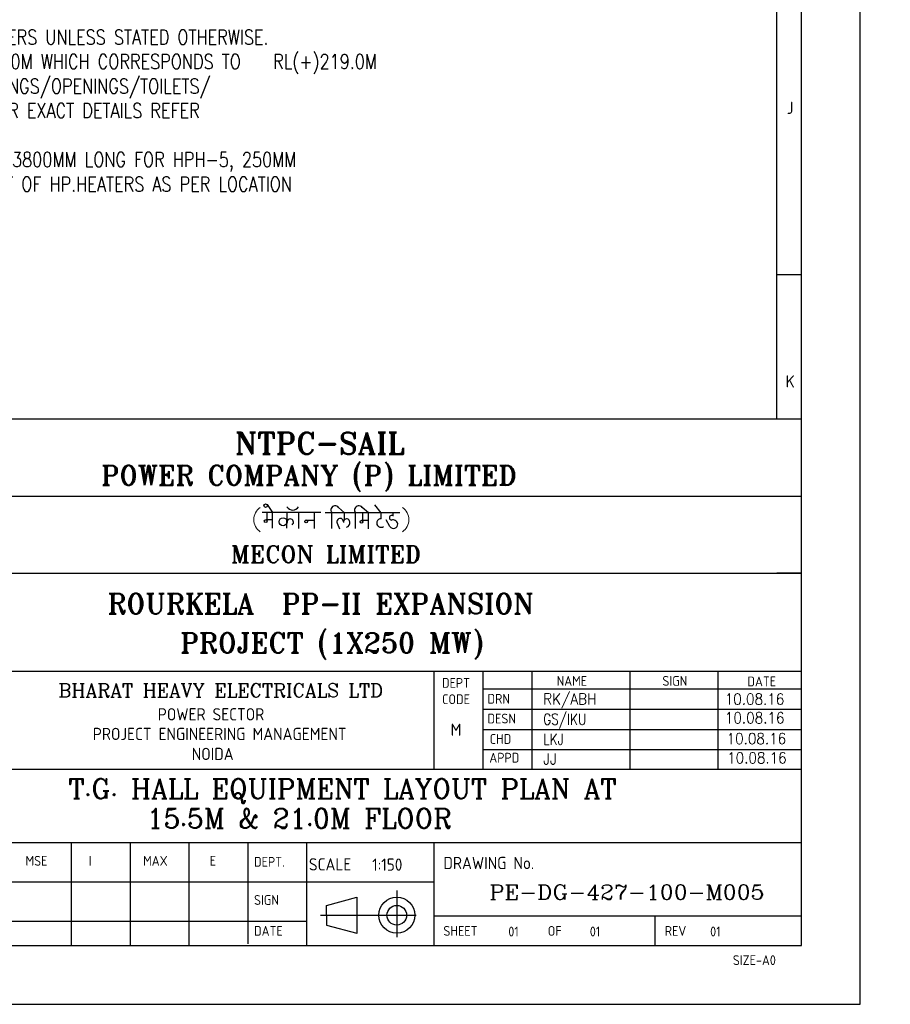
# Model space of a CAD drawing. Extents: x -287416 to 4934791, y -504132 to 1826789.
# Tile 34 of 132: x 117525 to 144175, y -330292 to -300143. Entities that reach past the tile are written whole.
import ezdxf
from ezdxf.enums import TextEntityAlignment as Align

# ---------------------------------------------------------------- set-up
doc = ezdxf.new("R2010")
doc.units = 0
doc.header["$LTSCALE"] = 800
doc.header["$MEASUREMENT"] = 0
for name, pattern in [('0', [0]), ('CENTER', [2, 1.25, -0.25, 0.25, -0.25]), ('CONTINOUS', [0])]:
    doc.linetypes.add(name, pattern=pattern)
doc.layers.get('0').update_dxf_attribs({"linetype": 'CONTINUOUS'})
doc.layers.add('1', color=1, linetype='CONTINUOUS')
doc.layers.add('FORMAT', color=7, linetype='CONTINUOUS')
doc.layers.add('T', color=3, linetype='CONTINUOUS', lineweight=15)
doc.layers.add('TEXT', color=3, linetype='CONTINUOUS', lineweight=15)
doc.styles.add('COMPLEX', font='complex')
doc.styles.add('ROMANC', font='romanc')
doc.styles.add('ROMANS', font='ISO9.shx', dxfattribs={"width": 0.8})
doc.styles.add('ROMANT', font='romant')
doc.styles.add('S3', font='ROMANS1.SHX', dxfattribs={"width": 0.8})
doc.styles.get("Standard").update_dxf_attribs({"font": 'ISO9'})

# ---------------------------------------------------------------- blocks, each defined once
blk = doc.blocks.new('A$C731D3036')
for p, q in [((-37.8, 265.66), (-37.8, 1816.5)), ((-37.8, 331.28), (-26.68, 331.28)), ((-593.64, 265.66), (-26.68, 265.66)), ((-593.64, 230.66), (-26.68, 230.66)), ((-593.64, 195.66), (-26.68, 195.66)), ((-26.68, 195.66), (-37.8, 195.66)), ((-593.64, 151.19), (-26.68, 151.19)), ((-193.39, 106.76), (-193.39, 151.19)), ((-171.15, 106.76), (-171.15, 151.19)), ((-148.92, 106.76), (-148.92, 151.19)), ((-104.45, 106.76), (-104.45, 151.19)), ((-64.43, 106.76), (-64.43, 151.19)), ((-171.15, 143.12), (-26.68, 143.12)), ((-171.15, 133.95), (-26.68, 133.95)), ((-171.15, 124.78), (-26.68, 124.78)), ((-171.15, 115.6), (-26.68, 115.6)), ((-749.28, 106.72), (-26.68, 106.72)), ((-749.28, 106.72), (-337.95, 106.72)), ((-438, 73.37), (-26.68, 73.37)), ((-357.96, 73.37), (-357.96, 26.68)), ((-331.28, 73.37), (-331.28, 26.68)), ((-304.6, 73.37), (-304.6, 26.68)), ((-277.92, 73.37), (-277.92, 27.39)), ((-251.24, 73.37), (-251.24, 26.68)), ((-193.43, 73.37), (-193.43, 26.68)), ((-438, 55.58), (-193.43, 55.58)), ((-242.14, 44.88), (-228.39, 48.56)), ((-242.14, 40.43), (-242.14, 44.88)), ((-228.39, 48.56), (-228.39, 32.2)), ((-242.14, 40.43), (-242.14, 35.98)), ((-2590.23, 37.8), (-251.24, 37.8)), ((-242.14, 35.98), (-228.39, 32.3)), ((-26.68, 40.02), (-193.43, 40.02)), ((-93.19, 40.02), (-93.19, 26.74))]:
    blk.add_line(p, q)
at = {"color": 7, "linetype": '0'}
for p, q in [((-269.11, 226.81), (-266.61, 223.21)), ((-233.94, 223.13), (-236.69, 225.54)), ((-223.14, 223.13), (-225.99, 225.52)), ((-217.39, 223.04), (-220.23, 226.71)), ((-244.82, 223.23), (-271.41, 223.23)), ((-266.61, 219.89), (-269.77, 219.89)), ((-269.15, 219.28), (-269.15, 223.21)), ((-266.61, 216.18), (-266.61, 223.21)), ((-260.1, 216.09), (-260.07, 223.21)), ((-254.69, 215.93), (-254.69, 223.23)), ((-251.38, 219.8), (-247.55, 219.8)), ((-247.55, 215.93), (-247.55, 223.23)), ((-208.85, 223.13), (-242.79, 223.13)), ((-239.78, 216.02), (-239.78, 223.13)), ((-233.94, 220.04), (-233.94, 223.13)), ((-229.02, 215.93), (-229.02, 223.13)), ((-223.14, 219.56), (-226.26, 219.56)), ((-225.68, 218.92), (-225.68, 223.13)), ((-223.14, 215.85), (-223.14, 223.13)), ((-217.41, 220.37), (-217.41, 223.13)), ((-213.41, 216.93), (-215.13, 219.93)), ((-211.96, 221.65), (-211.96, 223.11)), ((-211.78, 221.65), (-211.96, 221.65)), ((-237.3, 218.33), (-236.27, 215.83))]:
    blk.add_line(p, q, dxfattribs=at)
at = {"linetype": 'CENTER'}
for p, q in [((-210.28, 51.61), (-210.28, 30.41)), ((-244.86, 40.43), (-201.5, 40.43))]:
    blk.add_line(p, q, dxfattribs=at)
for points in [[(0, 1869.86), (-2643.59, 1869.86), (-2643.59, 0), (0, 0)], [(-26.68, 1843.18), (-2616.91, 1843.18), (-2616.91, 26.68), (-26.68, 26.68)]]:
    blk.add_lwpolyline(points, close=True)
at = {"color": 7, "linetype": '0'}
for centre, radius in [((-269.78, 226.35), 0.805), ((-269.77, 219.27), 0.626), ((-261.88, 219), 1.84), ((-251.37, 219.2), 0.635), ((-226.29, 218.94), 0.626)]:
    blk.add_circle(centre, radius, dxfattribs=at)
for radius in [8.18, 4.45]:
    blk.add_circle((-210.28, 40.43), radius)
at = {"linetype": 'Continuous', "lineweight": 0, "ltscale": 10000}
for centre, start, end in [((-268.69, 219.98), 122.6632, 237.3368), ((-211.28, 219.98), 302.663, 57.337)]:
    blk.add_arc(centre, 6.52, start, end, dxfattribs=at)
at = {"color": 7}
blk.add_arc((-257.51, 227.45), 3.1, 212.732, 327.268, dxfattribs=at)
at = {"color": 7, "linetype": '0'}
for centre, radius, start, end in [((-238.24, 224.33), 1.96, 38.0114, 218.012), ((-227.53, 224.32), 1.96, 38.0114, 218.012), ((-258.59, 218.84), 1.44, 306.8343, 169.1555), ((-235.97, 219.04), 1.5, 359.0079, 208.1107), ((-233.04, 218.89), 1.43, 1.8057, 188.9062), ((-217.45, 218.44), 1.93, 88.6898, 308.406), ((-212.6, 220.81), 1.06, 53.3168, 262.0685), ((-212.07, 217.61), 2.26, 13.5209, 107.5128), ((-233.87, 218.66), 2.27, 290.5819, 6.8676), ((-211.76, 217.86), 1.9, 209.4555, 8.275)]:
    blk.add_arc(centre, radius, start, end, dxfattribs=at)
for s, p in [('J', (-31.82, 406.88)), ('K', (-31.82, 282.71))]:
    blk.add_text(s, height=5.56).set_placement(p, align=Align.MIDDLE)
for s, height, p in [('DEPT', 4.447, (-183.41, 143.65)), ('CODE', 4.447, (-183.41, 136.24)), ('POWER SECTOR', 5.5584, (-294.57, 128.85)), ('PROJECT ENGINEERING MANAGEMENT', 5.5584, (-290.66, 119.94)), ('M', 5.56, (-183.41, 121.84)), ('NOIDA', 5.558, (-293.81, 110.86))]:
    blk.add_text(s, height=height).set_placement(p, align=Align.CENTER)
for s, height, p in [('NAME', 4.447, (-137.73, 144.55)), ('SIGN', 4.447, (-89.75, 144.55)), ('DATE', 4.447, (-51.21, 144.33)), ('DRN', 4.447, (-169.13, 136.44)), ('DESN', 4.447, (-169.13, 127.46)), ('CHD', 4.447, (-168.12, 118.2)), ('APPD', 4.447, (-168.3, 109.7)), ('MSE', 4.447, (-378.73, 62.91)), ('I', 4.45, (-350.04, 62.91)), ('MAX', 4.447, (-325.37, 62.91)), ('E', 4.45, (-295.17, 62.91)), ('DEPT.', 4.447, (-275.05, 62.45)), ('SCALE', 5.558, (-250.16, 60.74)), ('1:150', 5.558, (-221.44, 60.62)), ('DRAWING No.', 5.5584, (-189.13, 61.36)), ('SIGN', 4.447, (-275.05, 45.13)), ('DATE', 4.447, (-275.05, 31.11)), ('SHEET', 4.447, (-189.13, 31.08)), ('01', 4.447, (-159.69, 30.8)), ('OF', 4.447, (-141.79, 31.08)), ('01', 4.447, (-122.71, 30.8)), ('REV', 4.447, (-88.7, 31.08)), ('SIZE-A0', 4.447, (-57.81, 17.82))]:
    blk.add_text(s, height=height).set_placement(p)
at = {"style": 'COMPLEX'}
blk.add_text('BHARAT HEAVY ELECTRICALS LTD', height=6.2254, dxfattribs=at).set_placement((-290.17, 139.35), align=Align.CENTER)
at = {"layer": '1', "color": 7, "style": 'ROMANT', "width": 1}
for s, height, p in [('NTPC-SAIL', 9.838, (-283.73, 249.69)), ('POWER COMPANY (P) LIMITED', 8.8542, (-344.49, 235.67)), ('MECON LIMITED', 7.7078, (-285.53, 200.4)), ('ROURKELA  PP-II EXPANSION', 9.0812, (-341.53, 177.3)), ('PROJECT (1X250 MW)', 9.0812, (-308.62, 159.55))]:
    blk.add_text(s, height=height, dxfattribs=at).set_placement(p)

msp = doc.modelspace()

# ---------------------------------------------------------------- block references
at = {"color": 1, "linetype": 'CONTINOUS', "lineweight": 15, "xscale": 67.46500254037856, "yscale": 67.46500254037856, "zscale": 67.46500254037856}
msp.add_blockref('A$C731D3036', (143254.7, -330291.9), dxfattribs=at)

# ---------------------------------------------------------------- texts
msp.add_text('01', height=300).set_placement((138660.2, -328213.9))
at = {"layer": 'FORMAT', "color": 4, "style": 'ROMANC'}
for s, width, p in [('RK/ABH', 0.9, (133550.4, -321111.2)), ('GS/IKU', 0.8, (133550.4, -321730)), ('LKJ', 0.8, (133550.4, -322348.7)), ('JJ', 0.9, (133550.4, -322948))]:
    msp.add_text(s, height=337.5, dxfattribs=dict(at, width=width)).set_placement(p)
at = {"layer": 'FORMAT', "color": 4}
for s, height, style, width, p in [('10.08.16', 337.5, 'ROMANC', 0.9, (140019.5, -321114.1)), ('10.08.16', 337.5, 'ROMANC', 0.9, (140023.5, -321688.5)), ('10.08.16', 337.5, 'ROMANC', 0.9, (140075, -322325.6)), ('10.08.16', 337.5, 'ROMANC', 0.9, (140091.5, -322914.4)), ('PE-DG-427-100-M005', 450, 'COMPLEX', 1.1, (136110.3, -327078.7))]:
    msp.add_text(s, height=height, dxfattribs=dict(at, style=style, width=width)).set_placement(p, align=Align.CENTER)
at = {"layer": 'T', "insert": (-4564.8, -305149.9), "char_height": 300, "width": 3025.285, "attachment_point": 1, "style": 'S3'}
msp.add_mtext('\\pi152.64;MACHINE ROOM \\P\\pi421.21;AT EL.24.5M', dxfattribs=at)
at = {"layer": 'TEXT', "style": 'ROMANC'}
for s, p in [('T.G. HALL EQUIPMENT LAYOUT PLAN AT ', (119023.2, -323988.3)), ('15.5M & 21.0M FLOOR', (121412.4, -324901.2))]:
    msp.add_text(s, height=600, dxfattribs=at).set_placement(p)
at = {"layer": 'TEXT', "insert": (104145.1, -300450.3), "char_height": 450, "width": 25083.616, "attachment_point": 1, "style": 'ROMANS'}
msp.add_mtext('\\pi-450,l450;{\\Fromans|c0;1. ALL DIMENSIONS ARE IN MM & ELEVATIONS IN METERS UNLESS STATED OTHERWISE. \\P\\pi-900,l900;2. ALL ELEVATIONS ARE WITH RESPECT TO TG HALL 0.0M WHICH CORRESPONDS TO    RL(+)219.0M  \\P3. ALL CIVIL DETAILS SUCH AS DOORS/WALLS/CLADDINGS/OPENINGS/TOILETS/ STAIRCASES/LIFT ETC. ARE INDICATIVE ONLY & FOR EXACT DETAILS REFER CIVIL/ARCHITECTURE DRAWINGS. \\P4. CIVIL TO PROVIDE 2NOs. EPS (TOS) 250MM WIDEx13800MM LONG FOR HPH-5, 250MM WIDEx16300MM LONG FOR HPH-6 FOR MOVEMENT OF HP.HEATERS AS PER LOCATION SHOWN IN THE DWG. }', dxfattribs=at)
at = {"layer": 'TEXT', "color": 4, "insert": (58763, -311282.5), "char_height": 350, "width": 1742.273, "attachment_point": 1, "style": 'ROMANS'}
msp.add_mtext('\\pi297.8;DMCW  \\P\\pi16.136;TANK {\\H0.875x;10 \\P\\pi486.14;Cu.M}', dxfattribs=at)

doc.saveas('drawing.dxf')
